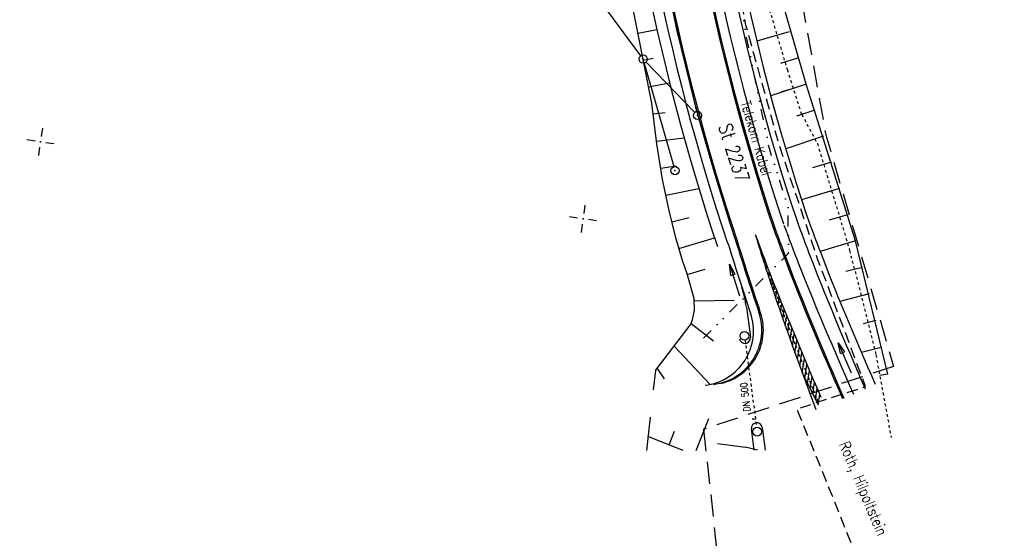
# Model space of a CAD drawing. Extents: x 0 to 1135, y 0 to 594.
# Tile 56 of 153: x 519 to 698, y 108 to 202. Entities that reach past the tile are written whole.
import ezdxf

# ---------------------------------------------------------------- set-up
doc = ezdxf.new("R2010")
doc.units = 0
doc.header["$LTSCALE"] = 2
doc.header["$MEASUREMENT"] = 0
for name, pattern in [('ACAD_ISO10W100W', [0.5, 0.25, -0.25]), ('AUSGEZOGEN', [0]), ('GESTRICH-X2', [1.5, 1, -0.5]), ('GESTRICHELTX4', [3, 2, -1]), ('GETRENNTX3', [3.25, 1, -0.75, 0, -0.75, 0, -0.75]), ('STRICHLINIEX2', [0.5, 0.25, -0.25])]:
    doc.linetypes.add(name, pattern=pattern)
doc.layers.get('0').update_dxf_attribs({"color": 8, "linetype": 'AUSGEZOGEN'})
for name, color, linetype in [('BAB-Kabel', 15, 'CONTINUOUS'), ('BOESCHG', 8, 'AUSGEZOGEN'), ('GASLTG', 8, 'GESTRICHELTX4'), ('GRENZL', 8, 'AUSGEZOGEN'), ('GRENZL-BAB', 7, 'AUSGEZOGEN'), ('GRENZP', 8, 'AUSGEZOGEN'), ('GRENZP-BAB', 7, 'AUSGEZOGEN'), ('NETZ', 250, 'AUSGEZOGEN'), ('SCHRIFT', 8, 'AUSGEZOGEN'), ('Strassen', 15, 'CONTINUOUS'), ('STROMLTG', 8, 'AUSGEZOGEN'), ('Telekom', 8, 'GETRENNTX3')]:
    doc.layers.add(name, color=color, linetype=linetype)
doc.styles.add('ROMANS', font='romans.shx', dxfattribs={"width": 0.8})

# ---------------------------------------------------------------- blocks, each defined once
blk = doc.blocks.new('IKR')
at = {"color": 0}
for p, q in [((0, 1), (0, 2.5)), ((-2.5, 0), (-1, 0)), ((1, 0), (2.5, 0)), ((0, -2.5), (0, -1))]:
    blk.add_line(p, q, dxfattribs=at)
blk.add_circle((0, 0), 0.05, dxfattribs=at)
blk.add_point((0, 0), dxfattribs=at)
blk = doc.blocks.new('MAK3')
at = {"layer": 'Strassen', "color": 64, "linetype": 'Continuous'}
for p, q in [((42899.359407, 57067.424729), (42899.633333, 57067.421221)), ((42900.644815, 57068.033321), (42900.770044, 57068.031718)), ((42895.570252, 57065.598091), (42896.273929, 57065.589081)), ((42896.822361, 57066.20711), (42897.385421, 57066.199901)), ((42898.085336, 57066.81599), (42898.505174, 57066.810615)), ((42891.876735, 57063.770229), (42892.988995, 57063.755988)), ((42893.098574, 57064.379636), (42894.076981, 57064.367109)), ((42894.330706, 57064.988911), (42895.170563, 57064.978158)), ((42888.267117, 57061.941293), (42889.768741, 57061.922066)), ((42889.462572, 57062.551038), (42890.835103, 57062.533464)), ((42890.665656, 57063.160685), (42891.907234, 57063.144787)), ((42884.729293, 57060.111438), (42886.606231, 57060.087405)), ((42885.901055, 57060.721486), (42887.653793, 57060.699044)), ((42887.079191, 57061.331452), (42888.707681, 57061.310601)), ((42881.25247, 57058.280801), (42883.49424, 57058.252098)), ((42882.404005, 57058.891108), (42884.525512, 57058.863944)), ((42883.56363, 57059.501312), (42885.563178, 57059.475709)), ((42878.964359, 57057.059996), (42881.443446, 57057.028253)), ((42880.105991, 57057.670429), (42882.466786, 57057.640202)), ((42876.035978, 57055.222337), (42878.40138, 57055.19205)), ((42876.939193, 57055.835823), (42879.412185, 57055.804159)), ((42877.827974, 57056.449495), (42880.426208, 57056.416227)), ((42873.326332, 57053.381878), (42875.393658, 57053.355407)), ((42874.229547, 57053.995364), (42876.393575, 57053.967656)), ((42875.132762, 57054.60885), (42877.396136, 57054.57987)), ((42872.423116, 57052.768391), (42874.398486, 57052.743098))]:
    blk.add_line(p, q, dxfattribs=at)
blk = doc.blocks.new('GST')
at = {"color": 0}
blk.add_circle((0, 0), 0.75, dxfattribs=at)
blk.add_point((0, 0), dxfattribs=at)

msp = doc.modelspace()

# ---------------------------------------------------------------- linework, layer by layer
at = {"layer": 'BAB-Kabel', "linetype": 'ACAD_ISO10W100W'}
for points in [[(661.36, 185.07), (658.8, 193.08), (655.47, 204.27), (650.65, 224.02), (645.8, 252.87), (645.71, 253.24)], [(661.36, 185.07), (658.8, 193.08), (655.47, 204.27), (650.65, 224.02), (645.8, 252.87), (645.71, 253.24)], [(661.36, 185.07), (664.2, 179.74), (670.09, 160.28), (674.89, 141.21)], [(661.36, 185.07), (664.2, 179.74), (670.09, 160.28), (674.89, 141.21)], [(674.89, 141.21), (677.66, 126.14)], [(674.89, 141.21), (677.66, 126.14)]]:
    msp.add_lwpolyline(points, dxfattribs=at)
at = {"layer": 'BOESCHG'}
msp.add_lwpolyline([(572.21, 351.81, 0.000002), (566.96, 351.8, 0.000356), (566.75, 351.8, 0.000312), (551.07, 351.72, -0.000252), (531.62, 351.62, -0.000033), (528.26, 351.61, -0.000054), (526.19, 351.6, -0.000954), (524.59, 351.59, -0.000172), (515.72, 351.59, -0.001167)], format="xyb", dxfattribs=at)
msp.add_lwpolyline([(572.21, 351.81, 0.000002), (566.96, 351.8, 0.000356), (566.75, 351.8, 0.000312), (551.07, 351.72, -0.000252), (531.62, 351.62, -0.000033), (528.26, 351.61, -0.000054), (526.19, 351.6, -0.000954), (524.59, 351.59, -0.000172), (515.72, 351.59, -0.001167)], format="xyb", dxfattribs=at)
at = {"layer": 'GASLTG', "flags": 128}
msp.add_lwpolyline([(663.63, 533.02), (670.36, 510.01), (673.85, 492.22), (672.52, 491.01), (644.95, 472.09), (640.12, 465.64), (640.09, 440.95), (639.28, 399.32), (637.86, 369.57), (643.92, 368.63), (655.26, 366.15), (655.38, 303.25), (657.53, 226.98), (665.73, 181.36), (678.12, 139.12)], dxfattribs=at)
msp.add_lwpolyline([(663.63, 533.02), (670.36, 510.01), (673.85, 492.22), (672.52, 491.01), (644.95, 472.09), (640.12, 465.64), (640.09, 440.95), (639.28, 399.32), (637.86, 369.57), (643.92, 368.63), (655.26, 366.15), (655.38, 303.25), (657.53, 226.98), (665.73, 181.36), (678.12, 139.12)], dxfattribs=at)
at = {"layer": 'GASLTG'}
msp.add_lwpolyline([(678.12, 139.12), (643.44, 127.65), (647.27, 92.35), (648.1, 75.56), (637.19, 43.33), (629.72, 31.35), (603.94, 27.47), (603.11, 5)], dxfattribs=at)
msp.add_lwpolyline([(678.12, 139.12), (643.44, 127.65), (647.27, 92.35), (648.1, 75.56), (637.19, 43.33), (629.72, 31.35), (603.94, 27.47), (603.11, 5)], dxfattribs=at)
at = {"layer": 'GRENZL'}
msp.add_line((632.62, 194.44), (638, 175.55), dxfattribs=at)
msp.add_line((632.62, 194.44), (638, 175.55), dxfattribs=at)
at = {"layer": 'GRENZL-BAB', "flags": 128}
for points in [[(635.88, 212.6), (642.16, 185.62)], [(635.88, 212.6), (642.16, 185.62)], [(631.97, 195.77), (621.83, 209.53)], [(631.97, 195.77), (621.83, 209.53)], [(641.81, 185.43), (632.93, 194.62)], [(641.81, 185.43), (632.93, 194.62)]]:
    msp.add_lwpolyline(points, dxfattribs=at)
at = {"layer": 'Strassen', "linetype": 'Continuous'}
for p, q in [((662.15, 190.62), (653.82, 219.42)), ((662.15, 190.62), (653.82, 219.42)), ((631.48, 199.9), (634.93, 200.58)), ((631.48, 199.9), (634.93, 200.58)), ((659.06, 200.12), (653.14, 198.43)), ((659.06, 200.12), (653.14, 198.43)), ((632.44, 194.99), (634.25, 195.35)), ((632.44, 194.99), (634.25, 195.35)), ((660.56, 195.36), (657.49, 194.33)), ((660.56, 195.36), (657.49, 194.33)), ((633.41, 190.08), (637.24, 190.84)), ((633.41, 190.08), (637.24, 190.84)), ((662.15, 190.62), (655.69, 188.45)), ((662.15, 190.62), (655.69, 188.45)), ((671.14, 162), (662.15, 190.62)), ((671.14, 162), (662.15, 190.62)), ((659.84, 189.83), (657.64, 189.19)), ((659.84, 189.83), (657.64, 189.19)), ((634.24, 185.16), (636.4, 185.43)), ((634.24, 185.16), (636.4, 185.43)), ((663.74, 185.87), (660.38, 184.75)), ((663.74, 185.87), (660.38, 184.75)), ((634.86, 180.2), (639.89, 180.82)), ((634.86, 180.2), (639.89, 180.82)), ((665.32, 181.13), (658.42, 178.82)), ((665.32, 181.13), (658.42, 178.82)), ((666.79, 176.35), (663.3, 175.3)), ((666.79, 176.35), (663.3, 175.3)), ((635.64, 175.26), (638.43, 175.71)), ((635.64, 175.26), (638.43, 175.71)), ((636.56, 170.34), (642.58, 171.58)), ((636.56, 170.34), (642.58, 171.58)), ((668.24, 171.57), (661.32, 169.48)), ((668.24, 171.57), (661.32, 169.48)), ((637.65, 165.47), (640.82, 166.26)), ((637.65, 165.47), (640.82, 166.26)), ((669.69, 166.78), (666.33, 165.77)), ((669.69, 166.78), (666.33, 165.77)), ((638.95, 160.64), (645.44, 162.56)), ((638.95, 160.64), (645.44, 162.56)), ((671.14, 162), (664.71, 160.05)), ((671.14, 162), (664.71, 160.05)), ((677.05, 137.72), (671.14, 162)), ((677.05, 137.72), (671.14, 162)), ((640.45, 155.87), (643.7, 156.83)), ((640.45, 155.87), (643.7, 156.83)), ((648.17, 157.73), (649.97, 152.01)), ((648.39, 155.7), (648.17, 157.73)), ((648.17, 157.73), (649.15, 155.94)), ((648.17, 157.73), (649.97, 152.01)), ((648.39, 155.7), (648.17, 157.73)), ((648.17, 157.73), (649.15, 155.94)), ((672.42, 157.16), (669.42, 156.41)), ((672.42, 157.16), (669.42, 156.41)), ((648.39, 155.7), (649.15, 155.94)), ((648.39, 155.7), (649.15, 155.94)), ((641.75, 151.06), (648.99, 151.19)), ((641.75, 151.06), (648.99, 151.19)), ((673.64, 152.32), (668.31, 150.98)), ((673.64, 152.32), (668.31, 150.98)), ((651.24, 149.94), (651.97, 144.43)), ((651.24, 149.94), (651.97, 144.43)), ((674.86, 147.47), (672.55, 146.89)), ((674.86, 147.47), (672.55, 146.89)), ((641.19, 146.92), (645.23, 143.79)), ((641.19, 146.92), (645.23, 143.79)), ((638.07, 142.83), (644.61, 135.81)), ((638.07, 142.83), (644.61, 135.81)), ((667.99, 143.44), (670.38, 137.94)), ((668.42, 141.45), (667.99, 143.44)), ((667.99, 143.44), (669.15, 141.76)), ((667.99, 143.44), (670.38, 137.94)), ((668.42, 141.45), (667.99, 143.44)), ((667.99, 143.44), (669.15, 141.76)), ((675.87, 142.57), (672.23, 141.65)), ((675.87, 142.57), (672.23, 141.65)), ((668.42, 141.45), (669.15, 141.76)), ((668.42, 141.45), (669.15, 141.76)), ((634.94, 138.73), (636.22, 136.83)), ((634.94, 138.73), (636.22, 136.83)), ((661.42, 138.03), (664.33, 132.09)), ((661.42, 138.03), (664.33, 132.09)), ((677.05, 137.72), (675.61, 137.45)), ((677.05, 137.72), (675.61, 137.45)), ((642.11, 123.79), (644.42, 129.64)), ((642.11, 123.79), (644.42, 129.64)), ((654.15, 127.96), (654.7, 123.83)), ((654.15, 127.96), (654.7, 123.83)), ((637.13, 124.8), (638.11, 127.28)), ((637.13, 124.8), (638.11, 127.28))]:
    msp.add_line(p, q, dxfattribs=at)
at = {"layer": 'Strassen', "linetype": 'STRICHLINIEX2'}
msp.add_line((650.99, 143.9), (653.11, 128.01), dxfattribs=at)
msp.add_line((650.99, 143.9), (653.11, 128.01), dxfattribs=at)
at = {"layer": 'Strassen', "linetype": 'Continuous'}
for points in [[(627.45, 269.12), (627.66, 265.58, 0.065612), (647.79, 161.61)], [(627.45, 269.12), (627.66, 265.58, 0.065612), (647.79, 161.61)], [(629.02, 269.21), (629.23, 265.68, 0.065624), (649.29, 162.08)], [(629.02, 269.21), (629.23, 265.68, 0.065624), (649.29, 162.08)], [(629.28, 269.1), (629.48, 265.7, 0.065712), (649.57, 162.02)], [(629.28, 269.1), (629.48, 265.7, 0.065712), (649.57, 162.02)], [(636.29, 269.08), (636.47, 266.11, 0.065707), (656.21, 164.24)], [(636.29, 269.08), (636.47, 266.11, 0.065707), (656.21, 164.24)], [(636.69, 266.52), (636.71, 266.12, 0.06556), (656.37, 164.54)], [(636.69, 266.52), (636.71, 266.12, 0.06556), (656.37, 164.54)], [(638.45, 266.51), (638.46, 266.23, 0.065545), (658.02, 165.12)], [(638.45, 266.51), (638.46, 266.23, 0.065545), (658.02, 165.12)], [(640.93, 266.75, 0.065762), (660.38, 165.94)], [(640.93, 266.75, 0.065762), (660.38, 165.94)], [(643.06, 264.76, 0.064386), (662.27, 166.59, 0.004781), (664.87, 159.64), (665.49, 158.04), (666.11, 156.45), (666.74, 154.86), (667.38, 153.28), (668.02, 151.69), (668.67, 150.11), (669.32, 148.52), (669.98, 146.94), (670.65, 145.36), (671.32, 143.77), (672, 142.19), (672.68, 140.6), (673.36, 139.02), (674.05, 137.44), (674.75, 135.85)], [(643.06, 264.76, 0.064386), (662.27, 166.59, 0.004781), (664.87, 159.64), (665.49, 158.04), (666.11, 156.45), (666.74, 154.86), (667.38, 153.28), (668.02, 151.69), (668.67, 150.11), (669.32, 148.52), (669.98, 146.94), (670.65, 145.36), (671.32, 143.77), (672, 142.19), (672.68, 140.6), (673.36, 139.02), (674.05, 137.44), (674.75, 135.85)], [(660.38, 165.94, 0.004799), (663, 158.92), (663.63, 157.31), (664.25, 155.72), (664.88, 154.12), (665.52, 152.53), (666.17, 150.94), (666.82, 149.35), (667.47, 147.76), (668.14, 146.17), (668.81, 144.58), (669.48, 142.99), (670.16, 141.4), (670.84, 139.81), (671.53, 138.22), (672.22, 136.64), (672.91, 135.05)], [(660.38, 165.94, 0.004799), (663, 158.92), (663.63, 157.31), (664.25, 155.72), (664.88, 154.12), (665.52, 152.53), (666.17, 150.94), (666.82, 149.35), (667.47, 147.76), (668.14, 146.17), (668.81, 144.58), (669.48, 142.99), (670.16, 141.4), (670.84, 139.81), (671.53, 138.22), (672.22, 136.64), (672.91, 135.05)], [(656.21, 164.24, 0.004694), (658.81, 157.3), (659.43, 155.68), (660.06, 154.07), (660.7, 152.46), (661.35, 150.85), (662, 149.24), (662.66, 147.64), (663.32, 146.03), (663.99, 144.43), (664.66, 142.83), (665.34, 141.23), (666.02, 139.63), (666.71, 138.03), (667.4, 136.43), (668.1, 134.84), (668.79, 133.24)], [(656.21, 164.24, 0.004694), (658.81, 157.3), (659.43, 155.68), (660.06, 154.07), (660.7, 152.46), (661.35, 150.85), (662, 149.24), (662.66, 147.64), (663.32, 146.03), (663.99, 144.43), (664.66, 142.83), (665.34, 141.23), (666.02, 139.63), (666.71, 138.03), (667.4, 136.43), (668.1, 134.84), (668.79, 133.24)], [(656.37, 164.54, 0.004836), (659.04, 157.39), (659.67, 155.77), (660.3, 154.16), (660.93, 152.55), (661.58, 150.94), (662.23, 149.34), (662.89, 147.73), (663.55, 146.13), (664.22, 144.53), (664.89, 142.92), (665.57, 141.33), (666.25, 139.73), (666.94, 138.13), (667.63, 136.53), (668.32, 134.94), (669.02, 133.34)], [(656.37, 164.54, 0.004836), (659.04, 157.39), (659.67, 155.77), (660.3, 154.16), (660.93, 152.55), (661.58, 150.94), (662.23, 149.34), (662.89, 147.73), (663.55, 146.13), (664.22, 144.53), (664.89, 142.92), (665.57, 141.33), (666.25, 139.73), (666.94, 138.13), (667.63, 136.53), (668.32, 134.94), (669.02, 133.34)], [(658.11, 164.88, 0.004692), (660.72, 157.98), (661.36, 156.37), (661.99, 154.77), (662.64, 153.17), (663.29, 151.57), (663.94, 149.98), (664.61, 148.38), (665.27, 146.79), (665.95, 145.19), (666.63, 143.6), (667.31, 142.01), (668, 140.42), (668.69, 138.83), (669.39, 137.24), (670.09, 135.65), (670.8, 134.06)], [(658.11, 164.88, 0.004692), (660.72, 157.98), (661.36, 156.37), (661.99, 154.77), (662.64, 153.17), (663.29, 151.57), (663.94, 149.98), (664.61, 148.38), (665.27, 146.79), (665.95, 145.19), (666.63, 143.6), (667.31, 142.01), (668, 140.42), (668.69, 138.83), (669.39, 137.24), (670.09, 135.65), (670.8, 134.06)], [(649.29, 162.08, 0.004676), (651.57, 154.85), (652.12, 153.17), (652.68, 151.48), (653.25, 149.8), (653.52, 149.01)], [(649.29, 162.08, 0.004676), (651.57, 154.85), (652.12, 153.17), (652.68, 151.48), (653.25, 149.8), (653.52, 149.01)], [(649.56, 162.02, 0.004593), (651.81, 154.93), (652.36, 153.25), (652.92, 151.56), (653.49, 149.88), (653.66, 149.39)], [(649.56, 162.02, 0.004593), (651.81, 154.93), (652.36, 153.25), (652.92, 151.56), (653.49, 149.88), (653.66, 149.39)], [(652.86, 163.19, 0.004631), (655.11, 156.1), (655.65, 154.43), (656.21, 152.76), (656.77, 151.1), (657.34, 149.43), (657.92, 147.77), (658.5, 146.11), (659.09, 144.45), (659.68, 142.8), (660.28, 141.15), (660.88, 139.5), (661.48, 137.85)], [(652.86, 163.19, 0.004631), (655.11, 156.1), (655.65, 154.43), (656.21, 152.76), (656.77, 151.1), (657.34, 149.43), (657.92, 147.77), (658.5, 146.11), (659.09, 144.45), (659.68, 142.8), (660.28, 141.15), (660.88, 139.5), (661.48, 137.85)], [(652.93, 163.03, 0.004629), (655.51, 156.12), (656.14, 154.49), (656.78, 152.87), (657.42, 151.25), (658.07, 149.63), (658.73, 148.01), (659.39, 146.39), (660.06, 144.78), (660.73, 143.16), (661.41, 141.55), (662.09, 139.94), (662.77, 138.33), (663.46, 136.73), (664.16, 135.12), (664.86, 133.52)], [(652.93, 163.03, 0.004629), (655.51, 156.12), (656.14, 154.49), (656.78, 152.87), (657.42, 151.25), (658.07, 149.63), (658.73, 148.01), (659.39, 146.39), (660.06, 144.78), (660.73, 143.16), (661.41, 141.55), (662.09, 139.94), (662.77, 138.33), (663.46, 136.73), (664.16, 135.12), (664.86, 133.52)], [(647.86, 161.62, 0.004664), (650.15, 154.38), (650.7, 152.7), (651.26, 151.01), (651.83, 149.32), (652, 148.83)], [(647.86, 161.62, 0.004664), (650.15, 154.38), (650.7, 152.7), (651.26, 151.01), (651.83, 149.32), (652, 148.83)]]:
    msp.add_lwpolyline(points, format="xyb", dxfattribs=at)
for points in [[(634.64, 138.35), (641.17, 146.87), (641.49, 147.92), (641.78, 149.4), (641.74, 151.51), (640.42, 155.98), (639.67, 158.22), (638.37, 162.59), (637.13, 167.54), (635.97, 173.2), (634.92, 179.71), (633.99, 187.14), (630.11, 206.84), (625.68, 228.59), (623.51, 243.02), (622.68, 252.32), (622.49, 256.09), (622.37, 258.76), (622.46, 260.6), (622.93, 266.86)], [(634.64, 138.35), (641.17, 146.87), (641.49, 147.92), (641.78, 149.4), (641.74, 151.51), (640.42, 155.98), (639.67, 158.22), (638.37, 162.59), (637.13, 167.54), (635.97, 173.2), (634.92, 179.71), (633.99, 187.14), (630.11, 206.84), (625.68, 228.59), (623.51, 243.02), (622.68, 252.32), (622.49, 256.09), (622.37, 258.76), (622.46, 260.6), (622.93, 266.86)], [(634.64, 138.35), (634.25, 134.82)], [(634.64, 138.35), (634.25, 134.82)], [(661.48, 137.85), (662.09, 136.2), (662.71, 134.56), (663.32, 132.91), (663.94, 131.27)], [(661.48, 137.85), (662.09, 136.2), (662.71, 134.56), (663.32, 132.91), (663.94, 131.27)], [(633.69, 129.87), (633, 123.75)], [(633.69, 129.87), (633, 123.75)], [(652.68, 123.82), (652.17, 127.7)], [(652.68, 123.82), (652.17, 127.7)], [(639.73, 123.78), (633.29, 126.31)], [(639.73, 123.78), (633.29, 126.31)], [(645.99, 125.03), (651.11, 124.41)], [(645.99, 125.03), (651.11, 124.41)], [(653.28, 123.81), (651.11, 124.39)], [(653.28, 123.81), (651.11, 124.39)]]:
    msp.add_lwpolyline(points, dxfattribs=at)
at = {"layer": 'Strassen', "linetype": 'ACAD_ISO10W100W'}
msp.add_lwpolyline([(655.3, 156.13), (655.89, 154.48), (656.49, 152.83), (657.09, 151.19), (657.7, 149.54), (658.32, 147.9), (658.94, 146.26), (659.57, 144.63), (660.2, 142.99), (660.84, 141.36), (661.48, 139.73), (662.12, 138.1), (662.77, 136.48), (663.43, 134.85), (664.09, 133.23), (664.39, 132.48)], dxfattribs=at)
msp.add_lwpolyline([(655.3, 156.13), (655.89, 154.48), (656.49, 152.83), (657.09, 151.19), (657.7, 149.54), (658.32, 147.9), (658.94, 146.26), (659.57, 144.63), (660.2, 142.99), (660.84, 141.36), (661.48, 139.73), (662.12, 138.1), (662.77, 136.48), (663.43, 134.85), (664.09, 133.23), (664.39, 132.48)], dxfattribs=at)
at = {"layer": 'Strassen', "linetype": 'Continuous'}
for centre in [(650.89, 144.69), (650.89, 144.69), (653.22, 127.21), (653.22, 127.21)]:
    msp.add_circle(centre, 0.8, dxfattribs=at)
for centre, radius, start, end in [((1032.18, 289.95), 407.19, 183.2532, 198.4632), ((1032.18, 289.95), 407.19, 183.2532, 198.4632), ((631.41, 147.33), 20, 7.4842, 18.1427), ((631.41, 147.33), 20, 7.4842, 18.1427), ((644.34, 145.75), 10, 282.6411, 21.3504), ((644.34, 145.75), 10, 282.6411, 21.3504), ((642.54, 145.59), 10, 276.8157, 18.8962), ((642.54, 145.59), 10, 276.8157, 18.8962), ((644.06, 145.77), 10, 276.8157, 18.8962), ((644.06, 145.77), 10, 276.8157, 18.8962), ((650.98, 144.3), 1, 187.5464, 7.5464), ((650.98, 144.3), 1, 187.5464, 7.5464), ((652.12, 119.48), 10, 85.4261, 88.8969), ((652.12, 119.48), 10, 85.4261, 88.8969), ((652.21, 119.48), 10, 85.9402, 89.0776), ((652.21, 119.48), 10, 85.9402, 89.0776), ((653.16, 127.83), 1, 7.5464, 187.5464), ((653.16, 127.83), 1, 7.5464, 187.5464)]:
    msp.add_arc(centre, radius, start, end, dxfattribs=at)
at = {"layer": 'STROMLTG', "linetype": 'GESTRICH-X2', "flags": 128}
msp.add_lwpolyline([(681.81, 79.23), (675.86, 93.27), (665.73, 118.44), (660.47, 131.37), (672.99, 135.45), (664.31, 158.58), (657.15, 179.76), (655.18, 186.99), (651.16, 201.34), (645.18, 234.99), (641.66, 262.23), (639.12, 284.07), (636.95, 302.79), (634.06, 305.62), (634.09, 357.91), (636.69, 360.13), (637.87, 362.87), (639.65, 394.37), (640.09, 425.42), (640.09, 437.96), (640.83, 440.63), (640.46, 465.65), (645.05, 471.57), (664.01, 483.78), (675.93, 488.37), (675.81, 492.93), (674.55, 496.85), (663.44, 532.97), (663.14, 534.81), (662.97, 537.45), (658.41, 576.21), (656.47, 582.29)], dxfattribs=at)
msp.add_lwpolyline([(681.81, 79.23), (675.86, 93.27), (665.73, 118.44), (660.47, 131.37), (672.99, 135.45), (664.31, 158.58), (657.15, 179.76), (655.18, 186.99), (651.16, 201.34), (645.18, 234.99), (641.66, 262.23), (639.12, 284.07), (636.95, 302.79), (634.06, 305.62), (634.09, 357.91), (636.69, 360.13), (637.87, 362.87), (639.65, 394.37), (640.09, 425.42), (640.09, 437.96), (640.83, 440.63), (640.46, 465.65), (645.05, 471.57), (664.01, 483.78), (675.93, 488.37), (675.81, 492.93), (674.55, 496.85), (663.44, 532.97), (663.14, 534.81), (662.97, 537.45), (658.41, 576.21), (656.47, 582.29)], dxfattribs=at)
at = {"layer": 'Telekom', "flags": 128}
msp.add_lwpolyline([(643.41, 144.26), (658.94, 159.76), (658.86, 168.26), (655.44, 178.83), (651.19, 199.59), (645.54, 237.44), (640.95, 274.56), (640.53, 287.36), (639.43, 299.74), (639.19, 309.55), (636.81, 311.76), (636.59, 341.88), (636.47, 352.98), (648.02, 369.87)], dxfattribs=at)
msp.add_lwpolyline([(643.41, 144.26), (658.94, 159.76), (658.86, 168.26), (655.44, 178.83), (651.19, 199.59), (645.54, 237.44), (640.95, 274.56), (640.53, 287.36), (639.43, 299.74), (639.19, 309.55), (636.81, 311.76), (636.59, 341.88), (636.47, 352.98), (648.02, 369.87)], dxfattribs=at)

# ---------------------------------------------------------------- block references
at = {"linetype": 'Continuous', "rotation": 81.92865963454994}
msp.add_blockref('MAK3', (51132.39, -50326.19), dxfattribs=at)
msp.add_blockref('MAK3', (51132.39, -50326.19), dxfattribs=at)
at = {"layer": 'GRENZP'}
msp.add_blockref('GST', (638.21, 174.83), dxfattribs=at)
msp.add_blockref('GST', (638.21, 174.83), dxfattribs=at)
at = {"layer": 'GRENZP-BAB'}
for p in [(632.41, 195.16), (632.41, 195.16), (642.33, 184.89), (642.33, 184.89)]:
    msp.add_blockref('GST', p, dxfattribs=at)
at = {"layer": 'NETZ', "rotation": 171.9288}
for p in [(522.43, 180.06), (522.43, 180.06), (621.44, 166.02), (621.44, 166.02)]:
    msp.add_blockref('IKR', p, dxfattribs=at)

# ---------------------------------------------------------------- texts
at = {"layer": 'SCHRIFT', "linetype": 'Continuous', "style": 'ROMANS', "oblique": 360, "width": 0.8}
msp.add_text('St 2237', height=2.5, rotation=287.8887, dxfattribs=at).set_placement((646.12, 182.89))
msp.add_text('St 2237', height=2.5, rotation=287.8887, dxfattribs=at).set_placement((646.12, 182.89))
at = {"layer": 'SCHRIFT', "style": 'ROMANS', "width": 0.8}
msp.add_text('Roth, Hilpoltstein', height=2, rotation=292.8495, dxfattribs=at).set_placement((668.14, 124.91))
msp.add_text('Roth, Hilpoltstein', height=2, rotation=292.8495, dxfattribs=at).set_placement((668.14, 124.91))
at = {"layer": 'Strassen', "linetype": 'Continuous', "style": 'ROMANS', "oblique": 0, "width": 0.8337}
msp.add_text('DN 500', height=1.25, rotation=97.0241, dxfattribs=at).set_placement((652.01, 130.96))
msp.add_text('DN 500', height=1.25, rotation=97.0241, dxfattribs=at).set_placement((652.01, 130.96))
at = {"layer": 'Telekom', "style": 'ROMANS', "width": 0.8}
msp.add_text('Telekom Kabel', height=1.8, rotation=286.1461, dxfattribs=at).set_placement((650.21, 187.24))
msp.add_text('Telekom Kabel', height=1.8, rotation=286.1461, dxfattribs=at).set_placement((650.21, 187.24))

doc.saveas('drawing.dxf')
